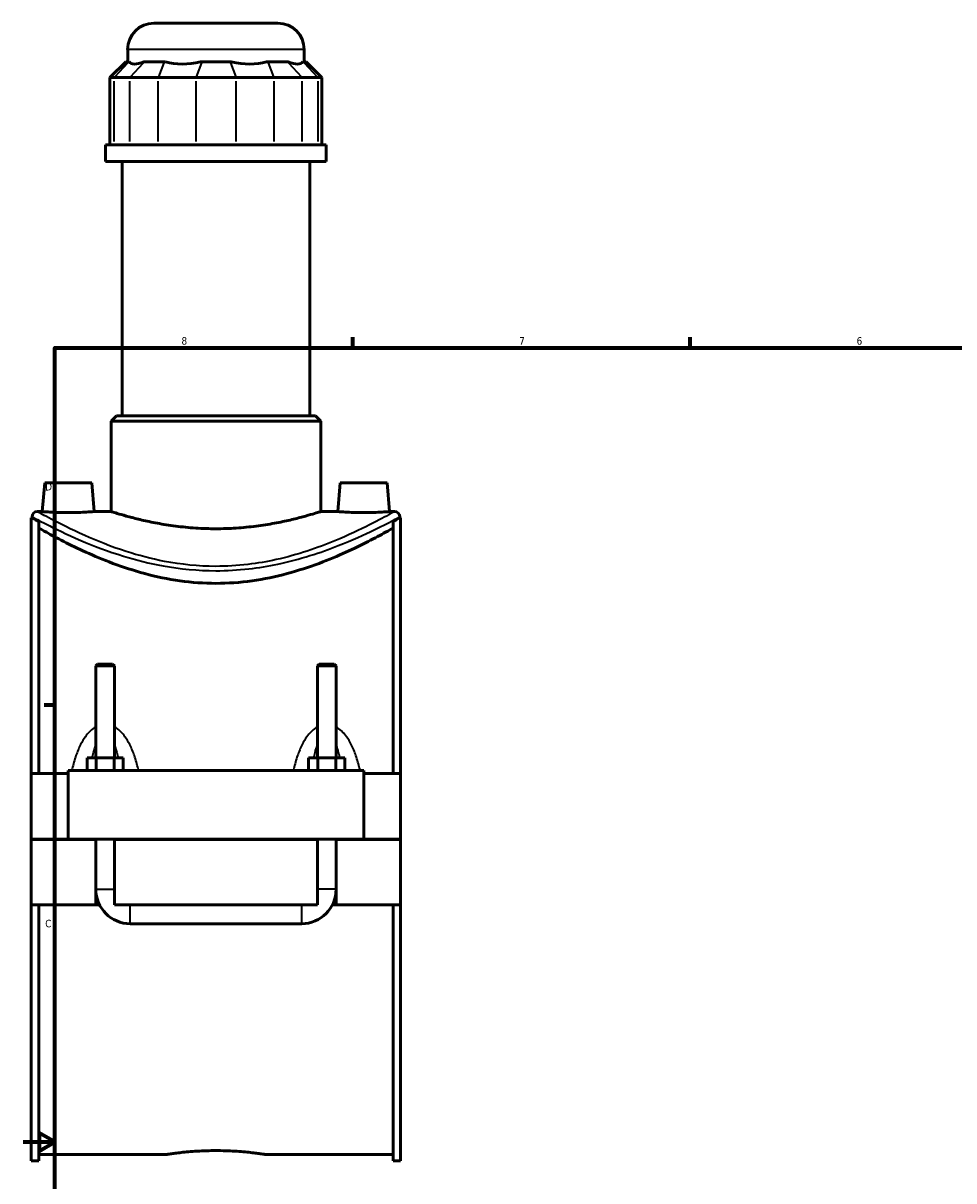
# Model space of a CAD drawing. Header units: inches. Extents: x 0.1 to 47.8, y -0.2 to 47.5.
# Tile 2 of 6: x 0.1 to 11.8, y 10.5 to 25.1. Entities that reach past the tile are written whole.
import ezdxf

# ---------------------------------------------------------------- set-up
doc = ezdxf.new("R2010")
doc.units = ezdxf.units.IN
doc.header["$MEASUREMENT"] = 0
for name, color, linetype, lineweight in [('Border (ANSI)', 7, 'Continuous', 70), ('Visible (ANSI)', 7, 'Continuous', 50), ('Visible Narrow (ANSI)', 7, 'Continuous', 35)]:
    doc.layers.add(name, color=color, linetype=linetype, lineweight=lineweight)
doc.styles.add('Note Text (ANSI)', font='tahoma.ttf')

# ---------------------------------------------------------------- blocks, each defined once
blk = doc.blocks.new('Borders Default Border')
at = {"layer": 'Border (ANSI)'}
for p, q in [((4.25, 21), (4.25, 21.134)), ((8.5, 21), (8.5, 21.134)), ((0.5, 16.5), (0.366, 16.5))]:
    blk.add_line(p, q, dxfattribs=at)
at = {"layer": 'Border (ANSI)', "flags": 128}
for points in [[(0.5, 1), (0.5, 21), (33.5, 21), (33.5, 1), (0.5, 1)], [(0.1, 11), (0.5, 11), (0.3, 11.115), (0.3, 10.885), (0.5, 11)]]:
    blk.add_lwpolyline(points, dxfattribs=at)
at = {"layer": 'Border (ANSI)', "color": 5, "true_color": 0x0000ff, "char_height": 0.0945, "attachment_point": 7, "style": 'Note Text (ANSI)'}
for s, insert in [('8', (2.094, 21.038)), ('7', (6.346, 21.04)), ('6', (10.595, 21.038)), ('D', (0.378, 19.203)), ('C', (0.378, 13.701))]:
    blk.add_mtext(s, dxfattribs=dict(at, insert=insert))

msp = doc.modelspace()

# ---------------------------------------------------------------- linework, layer by layer
at = {"layer": 'Visible (ANSI)'}
for p, q in [((1.747, 25.088), (3.308, 25.088)), ((1.417, 24.6), (1.417, 24.757)), ((3.639, 24.6), (3.639, 24.757)), ((1.392, 24.6), (1.193, 24.402)), ((1.392, 24.6), (1.427, 24.6)), ((1.433, 24.6), (1.427, 24.6)), ((1.624, 24.6), (1.618, 24.6)), ((1.624, 24.6), (1.875, 24.6)), ((1.89, 24.6), (1.875, 24.6)), ((2.351, 24.6), (2.335, 24.6)), ((2.351, 24.6), (2.705, 24.6)), ((2.721, 24.6), (2.705, 24.6)), ((3.181, 24.6), (3.165, 24.6)), ((3.181, 24.6), (3.431, 24.6)), ((3.438, 24.6), (3.431, 24.6)), ((3.629, 24.6), (3.622, 24.6)), ((3.629, 24.6), (3.664, 24.6)), ((3.664, 24.6), (3.862, 24.402)), ((1.244, 24.402), (1.193, 24.402)), ((1.193, 24.402), (1.193, 23.555)), ((1.244, 24.402), (1.441, 24.402)), ((1.799, 24.402), (1.441, 24.402)), ((1.799, 24.402), (2.275, 24.402)), ((2.781, 24.402), (2.275, 24.402)), ((2.781, 24.402), (3.257, 24.402)), ((3.615, 24.402), (3.257, 24.402)), ((3.615, 24.402), (3.812, 24.402)), ((3.862, 24.402), (3.812, 24.402)), ((3.862, 24.402), (3.862, 23.555)), ((3.917, 23.555), (1.139, 23.555)), ((1.139, 23.346), (1.139, 23.555)), ((3.917, 23.346), (3.917, 23.555)), ((3.917, 23.346), (1.139, 23.346)), ((1.347, 20.142), (1.347, 23.346)), ((3.708, 20.142), (3.708, 23.346)), ((1.274, 20.142), (1.208, 20.076)), ((1.274, 20.142), (3.781, 20.142)), ((3.781, 20.142), (3.847, 20.076)), ((3.847, 20.076), (1.208, 20.076)), ((1.208, 18.938), (1.208, 20.076)), ((3.847, 18.938), (3.847, 20.076)), ((0.372, 19.299), (0.341, 18.938)), ((0.372, 19.299), (0.963, 19.299)), ((0.963, 19.299), (0.995, 18.938)), ((4.092, 19.299), (4.061, 18.938)), ((4.683, 19.299), (4.092, 19.299)), ((4.683, 19.299), (4.715, 18.938)), ((0.203, 15.638), (0.203, 18.859)), ((0.213, 18.859), (0.203, 18.859)), ((0.213, 18.872), (0.213, 18.859)), ((0.341, 18.938), (0.279, 18.938)), ((0.296, 18.812), (0.296, 15.638)), ((1.208, 18.938), (0.995, 18.938)), ((4.061, 18.938), (3.847, 18.938)), ((4.777, 18.938), (4.715, 18.938)), ((4.76, 18.812), (4.76, 15.638)), ((4.843, 18.872), (4.843, 18.859)), ((4.853, 18.859), (4.843, 18.859)), ((4.853, 15.638), (4.853, 18.859)), ((1.038, 17.018), (1.015, 16.994)), ((1.015, 16.994), (1.251, 16.994)), ((1.015, 16.994), (1.015, 15.835)), ((1.227, 17.018), (1.038, 17.018)), ((1.227, 17.018), (1.251, 16.994)), ((1.251, 16.994), (1.251, 15.835)), ((3.828, 17.018), (3.805, 16.994)), ((3.805, 16.994), (4.041, 16.994)), ((3.805, 15.835), (3.805, 16.994)), ((4.017, 17.018), (3.828, 17.018)), ((4.017, 17.018), (4.041, 16.994)), ((4.041, 15.835), (4.041, 16.994)), ((1.019, 15.835), (0.905, 15.835)), ((0.905, 15.677), (0.905, 15.835)), ((1.246, 15.835), (1.019, 15.835)), ((1.019, 15.677), (1.019, 15.835)), ((1.36, 15.835), (1.246, 15.835)), ((1.246, 15.677), (1.246, 15.835)), ((1.36, 15.677), (1.36, 15.835)), ((3.695, 15.677), (3.695, 15.835)), ((3.809, 15.835), (3.695, 15.835)), ((4.036, 15.835), (3.809, 15.835)), ((3.809, 15.677), (3.809, 15.835)), ((4.15, 15.835), (4.036, 15.835)), ((4.036, 15.677), (4.036, 15.835)), ((4.15, 15.677), (4.15, 15.835)), ((0.668, 15.638), (0.203, 15.638)), ((0.203, 14.813), (0.203, 15.638)), ((0.668, 15.677), (0.668, 14.813)), ((0.668, 15.677), (4.388, 15.677)), ((4.388, 14.813), (4.388, 15.677)), ((4.853, 15.638), (4.388, 15.638)), ((4.853, 15.638), (4.853, 14.813)), ((0.203, 14.813), (0.668, 14.813)), ((0.203, 13.984), (0.203, 14.809)), ((1.015, 14.809), (0.203, 14.809)), ((0.668, 14.813), (4.388, 14.813)), ((1.015, 14.813), (1.015, 14.809)), ((1.015, 13.984), (1.015, 14.809)), ((1.251, 14.813), (1.251, 14.809)), ((1.251, 14.809), (1.251, 13.984)), ((3.805, 14.809), (1.251, 14.809)), ((3.805, 14.809), (3.805, 14.813)), ((3.805, 13.984), (3.805, 14.809)), ((4.041, 14.809), (4.041, 14.813)), ((4.041, 14.809), (4.041, 13.984)), ((4.853, 14.809), (4.041, 14.809)), ((4.388, 14.813), (4.853, 14.813)), ((4.853, 14.809), (4.853, 13.984)), ((0.203, 10.763), (0.203, 13.984)), ((1.015, 13.984), (0.203, 13.984)), ((0.296, 13.984), (0.296, 10.763)), ((1.062, 13.984), (1.015, 13.984)), ((3.805, 13.984), (1.251, 13.984)), ((4.041, 13.984), (3.994, 13.984)), ((4.853, 13.984), (4.041, 13.984)), ((4.76, 13.984), (4.76, 10.763)), ((4.853, 10.763), (4.853, 13.984)), ((1.448, 13.748), (3.608, 13.748)), ((0.296, 10.843), (1.91, 10.843)), ((3.145, 10.843), (4.76, 10.843)), ((0.296, 10.763), (0.203, 10.763)), ((4.853, 10.763), (4.76, 10.763))]:
    msp.add_line(p, q, dxfattribs=at)
for centre, radius, start, end in [((1.747, 24.757), 0.331, 90, 180), ((3.308, 24.757), 0.331, 0, 90), ((0.279, 18.872), 0.0661, 90, 180), ((4.777, 18.872), 0.0661, 0, 90), ((1.448, 14.181), 0.433, 180, 270), ((3.608, 14.181), 0.433, 270, 0)]:
    msp.add_arc(centre, radius, start, end, dxfattribs=at)
for major_axis, ratio, start_param, end_param in [((1.09, 1.09), 0.198912, 3.119693, 3.556192), ((-0.924, -0.924), 0.668179, 0.370799, 0.807298), ((0.924, -0.924), 0.668179, 5.475887, 5.912386), ((1.09, -1.09), 0.198912, 5.868586, 6.305085)]:
    msp.add_ellipse((2.528, 25.685), major_axis=major_axis, ratio=ratio, start_param=start_param, end_param=end_param, dxfattribs=at)
for points, knots in [([(0.213, 18.859), (0.213, 18.859), (0.227, 18.851), (0.268, 18.827), (0.281, 18.82), (0.296, 18.812)], [27.326196, 27.326196, 27.326196, 27.326196, 28.461871, 28.461871, 28.867444, 28.867444, 28.867444, 28.867444]), ([(0.668, 18.925), (0.627, 18.925), (0.583, 18.926), (0.502, 18.928), (0.465, 18.93), (0.407, 18.933), (0.382, 18.935), (0.349, 18.938), (0.341, 18.938), (0.341, 18.938)], [0, 0, 0, 0, 0.313543, 0.313543, 0.627086, 0.627086, 0.940378, 0.940378, 1.25367, 1.25367, 1.25367, 1.25367]), ([(0.995, 18.938), (0.995, 18.938), (0.986, 18.938), (0.953, 18.935), (0.928, 18.933), (0.87, 18.93), (0.833, 18.928), (0.753, 18.926), (0.709, 18.925), (0.668, 18.925)], [3.76101, 3.76101, 3.76101, 3.76101, 4.074302, 4.074302, 4.387594, 4.387594, 4.701137, 4.701137, 5.01468, 5.01468, 5.01468, 5.01468]), ([(3.847, 18.938), (3.847, 18.938), (3.839, 18.936), (3.806, 18.925), (3.78, 18.917), (3.712, 18.897), (3.67, 18.885), (3.574, 18.859), (3.519, 18.845), (3.403, 18.818), (3.337, 18.804), (3.193, 18.777), (3.116, 18.765), (2.953, 18.744), (2.868, 18.736), (2.697, 18.724), (2.611, 18.722), (2.444, 18.722), (2.358, 18.724), (2.187, 18.736), (2.102, 18.744), (1.94, 18.765), (1.862, 18.777), (1.719, 18.804), (1.653, 18.818), (1.536, 18.845), (1.482, 18.859), (1.385, 18.885), (1.343, 18.897), (1.276, 18.917), (1.25, 18.925), (1.216, 18.936), (1.208, 18.938), (1.208, 18.938)], [5.088844, 5.088844, 5.088844, 5.088844, 5.724825, 5.724825, 6.360807, 6.360807, 6.996789, 6.996789, 7.632771, 7.632771, 8.269, 8.269, 8.905229, 8.905229, 9.541458, 9.541458, 10.177687, 10.177687, 10.813917, 10.813917, 11.450146, 11.450146, 12.086375, 12.086375, 12.722604, 12.722604, 13.358586, 13.358586, 13.994568, 13.994568, 14.630549, 14.630549, 15.266531, 15.266531, 15.266531, 15.266531]), ([(4.715, 18.938), (4.715, 18.938), (4.706, 18.938), (4.673, 18.935), (4.648, 18.933), (4.59, 18.93), (4.553, 18.928), (4.473, 18.926), (4.429, 18.925), (4.347, 18.925), (4.303, 18.926), (4.222, 18.928), (4.185, 18.93), (4.127, 18.933), (4.102, 18.935), (4.069, 18.938), (4.061, 18.938), (4.061, 18.938)], [1.25367, 1.25367, 1.25367, 1.25367, 1.566962, 1.566962, 1.880254, 1.880254, 2.193797, 2.193797, 2.50734, 2.50734, 2.820883, 2.820883, 3.134426, 3.134426, 3.447718, 3.447718, 3.76101, 3.76101, 3.76101, 3.76101]), ([(4.76, 18.812), (4.774, 18.82), (4.787, 18.827), (4.828, 18.851), (4.843, 18.859), (4.843, 18.859)], [7.567484, 7.567484, 7.567484, 7.567484, 7.973058, 7.973058, 9.108732, 9.108732, 9.108732, 9.108732]), ([(4.76, 18.732), (4.733, 18.717), (4.701, 18.698), (4.603, 18.644), (4.529, 18.604), (4.36, 18.518), (4.265, 18.472), (4.064, 18.38), (3.95, 18.332), (3.701, 18.239), (3.566, 18.195), (3.282, 18.119), (3.133, 18.087), (2.831, 18.045), (2.678, 18.034), (2.378, 18.034), (2.224, 18.045), (1.922, 18.087), (1.773, 18.119), (1.49, 18.195), (1.355, 18.239), (1.106, 18.332), (0.992, 18.38), (0.79, 18.472), (0.695, 18.518), (0.527, 18.604), (0.453, 18.644), (0.355, 18.698), (0.322, 18.717), (0.296, 18.732)], [10.662993, 10.662993, 10.662993, 10.662993, 11.394974, 11.394974, 12.5319, 12.5319, 13.668826, 13.668826, 14.812181, 14.812181, 15.955536, 15.955536, 17.098891, 17.098891, 18.242246, 18.242246, 19.385602, 19.385602, 20.528957, 20.528957, 21.672312, 21.672312, 22.815667, 22.815667, 23.952593, 23.952593, 25.089518, 25.089518, 25.821499, 25.821499, 25.821499, 25.821499]), ([(1.91, 10.843), (1.91, 10.843), (1.914, 10.843), (1.93, 10.846), (1.942, 10.847), (1.973, 10.852), (1.993, 10.855), (2.038, 10.86), (2.064, 10.864), (2.119, 10.87), (2.15, 10.873), (2.217, 10.879), (2.253, 10.881), (2.329, 10.886), (2.369, 10.888), (2.449, 10.89), (2.489, 10.891), (2.567, 10.891), (2.607, 10.89), (2.687, 10.888), (2.726, 10.886), (2.802, 10.881), (2.839, 10.879), (2.906, 10.873), (2.937, 10.87), (2.992, 10.864), (3.017, 10.86), (3.063, 10.855), (3.082, 10.852), (3.114, 10.847), (3.126, 10.846), (3.141, 10.843), (3.145, 10.843), (3.145, 10.843)], [2.366712, 2.366712, 2.366712, 2.366712, 2.662549, 2.662549, 2.958385, 2.958385, 3.254221, 3.254221, 3.550057, 3.550057, 3.845899, 3.845899, 4.141741, 4.141741, 4.437583, 4.437583, 4.733425, 4.733425, 5.029267, 5.029267, 5.325109, 5.325109, 5.620951, 5.620951, 5.916793, 5.916793, 6.212629, 6.212629, 6.508465, 6.508465, 6.804301, 6.804301, 7.100137, 7.100137, 7.100137, 7.100137])]:
    msp.add_open_spline(points, degree=3, knots=knots, dxfattribs=at)
at = {"layer": 'Visible Narrow (ANSI)'}
for p, q in [((3.625, 24.757), (1.43, 24.757)), ((1.418, 24.59), (1.253, 24.412)), ((1.45, 24.412), (1.615, 24.59)), ((1.871, 24.59), (1.803, 24.412)), ((2.347, 24.59), (2.278, 24.412)), ((2.709, 24.59), (2.777, 24.412)), ((3.185, 24.59), (3.253, 24.412)), ((3.441, 24.59), (3.606, 24.412)), ((3.638, 24.59), (3.803, 24.412)), ((1.244, 23.597), (1.244, 24.359)), ((1.441, 24.359), (1.441, 23.597)), ((1.799, 23.597), (1.799, 24.359)), ((2.275, 24.359), (2.275, 23.597)), ((2.781, 23.597), (2.781, 24.359)), ((3.257, 24.359), (3.257, 23.597)), ((3.615, 23.597), (3.615, 24.359)), ((3.812, 24.359), (3.812, 23.597)), ((1.016, 14.181), (1.249, 14.181)), ((4.039, 14.181), (3.806, 14.181)), ((1.448, 13.75), (1.448, 13.983)), ((3.608, 13.75), (3.608, 13.983))]:
    msp.add_line(p, q, dxfattribs=at)
for points, knots in [([(0.213, 18.872), (0.213, 18.872), (0.215, 18.871), (0.24, 18.858), (0.299, 18.825), (0.498, 18.724), (0.646, 18.652), (0.983, 18.508), (1.164, 18.438), (1.52, 18.329), (1.687, 18.286), (2.075, 18.215), (2.3, 18.193), (2.666, 18.193), (2.805, 18.201), (3.067, 18.231), (3.189, 18.251), (3.59, 18.337), (3.848, 18.422), (4.244, 18.578), (4.397, 18.648), (4.64, 18.765), (4.731, 18.813), (4.823, 18.862), (4.843, 18.872), (4.843, 18.872)], [-45.486294, -45.486294, -45.486294, -45.486294, -45.034963, -45.034963, -43.218478, -43.218478, -41.184488, -41.184488, -39.415239, -39.415239, -38.050925, -38.050925, -36.392984, -36.392984, -35.368913, -35.368913, -34.429387, -34.429387, -32.174202, -32.174202, -30.361692, -30.361692, -28.560181, -28.560181, -27.291808, -27.291808, -27.291808, -27.291808]), ([(4.777, 18.938), (4.776, 18.938), (4.758, 18.928), (4.668, 18.878), (4.58, 18.83), (4.343, 18.71), (4.195, 18.639), (3.81, 18.481), (3.56, 18.394), (3.17, 18.307), (3.051, 18.287), (2.797, 18.256), (2.662, 18.248), (2.307, 18.248), (2.088, 18.271), (1.711, 18.343), (1.549, 18.386), (1.203, 18.497), (1.027, 18.569), (0.7, 18.715), (0.556, 18.788), (0.363, 18.891), (0.305, 18.924), (0.281, 18.937), (0.279, 18.938), (0.279, 18.938)], [27.291808, 27.291808, 27.291808, 27.291808, 28.560181, 28.560181, 30.361692, 30.361692, 32.174202, 32.174202, 34.429387, 34.429387, 35.368913, 35.368913, 36.392984, 36.392984, 38.050925, 38.050925, 39.415239, 39.415239, 41.184488, 41.184488, 43.218478, 43.218478, 45.034963, 45.034963, 45.486294, 45.486294, 45.486294, 45.486294]), ([(1.015, 16.225), (1.008, 16.221), (1.002, 16.218), (0.972, 16.199), (0.952, 16.181), (0.915, 16.144), (0.899, 16.124), (0.861, 16.072), (0.841, 16.039), (0.801, 15.96), (0.782, 15.913), (0.746, 15.811), (0.731, 15.756), (0.716, 15.692), (0.714, 15.685), (0.712, 15.677)], [-2.36167, -2.36167, -2.36167, -2.36167, -2.304165, -2.304165, -2.099394, -2.099394, -1.90878, -1.90878, -1.623189, -1.623189, -1.251919, -1.251919, -0.83598, -0.83598, -0.781638, -0.781638, -0.781638, -0.781638]), ([(1.553, 15.677), (1.552, 15.685), (1.55, 15.692), (1.535, 15.756), (1.519, 15.811), (1.484, 15.913), (1.465, 15.96), (1.424, 16.039), (1.404, 16.072), (1.367, 16.124), (1.351, 16.144), (1.314, 16.181), (1.293, 16.199), (1.264, 16.218), (1.258, 16.221), (1.251, 16.225)], [-4.568716, -4.568716, -4.568716, -4.568716, -4.514374, -4.514374, -4.098436, -4.098436, -3.727166, -3.727166, -3.441574, -3.441574, -3.250961, -3.250961, -3.04619, -3.04619, -2.988684, -2.988684, -2.988684, -2.988684]), ([(3.805, 16.225), (3.798, 16.221), (3.792, 16.218), (3.762, 16.199), (3.742, 16.181), (3.705, 16.144), (3.689, 16.124), (3.651, 16.072), (3.631, 16.039), (3.591, 15.96), (3.572, 15.913), (3.536, 15.811), (3.521, 15.756), (3.506, 15.692), (3.504, 15.685), (3.502, 15.677)], [-2.36167, -2.36167, -2.36167, -2.36167, -2.304165, -2.304165, -2.099394, -2.099394, -1.908781, -1.908781, -1.623189, -1.623189, -1.251919, -1.251919, -0.83598, -0.83598, -0.781638, -0.781638, -0.781638, -0.781638]), ([(4.343, 15.677), (4.342, 15.685), (4.34, 15.692), (4.325, 15.756), (4.309, 15.811), (4.274, 15.913), (4.255, 15.96), (4.214, 16.039), (4.194, 16.072), (4.157, 16.124), (4.141, 16.144), (4.104, 16.181), (4.083, 16.199), (4.054, 16.218), (4.048, 16.221), (4.041, 16.225)], [-4.568716, -4.568716, -4.568716, -4.568716, -4.514374, -4.514374, -4.098435, -4.098435, -3.727166, -3.727166, -3.441574, -3.441574, -3.250961, -3.250961, -3.04619, -3.04619, -2.988684, -2.988684, -2.988684, -2.988684]), ([(0.97, 15.835), (0.976, 15.859), (0.981, 15.882), (0.995, 15.936), (1.004, 15.966), (1.015, 15.994)], [1.4156837, 1.4156837, 1.4156837, 1.4156837, 1.6231886, 1.6231886, 1.9038075, 1.9038075, 1.9038075, 1.9038075]), ([(1.251, 15.994), (1.261, 15.966), (1.27, 15.936), (1.285, 15.882), (1.29, 15.859), (1.295, 15.835)], [3.4465472, 3.4465472, 3.4465472, 3.4465472, 3.7271661, 3.7271661, 3.9346709, 3.9346709, 3.9346709, 3.9346709]), ([(3.76, 15.835), (3.766, 15.859), (3.771, 15.882), (3.785, 15.936), (3.794, 15.966), (3.805, 15.994)], [1.4156837, 1.4156837, 1.4156837, 1.4156837, 1.6231887, 1.6231887, 1.9038075, 1.9038075, 1.9038075, 1.9038075]), ([(4.041, 15.994), (4.051, 15.966), (4.06, 15.936), (4.075, 15.882), (4.08, 15.859), (4.085, 15.835)], [3.4465472, 3.4465472, 3.4465472, 3.4465472, 3.727166, 3.727166, 3.9346709, 3.9346709, 3.9346709, 3.9346709])]:
    msp.add_open_spline(points, degree=3, knots=knots, dxfattribs=at)

# ---------------------------------------------------------------- block references
msp.add_blockref('Borders Default Border', (0, 0))

doc.saveas('drawing.dxf')
